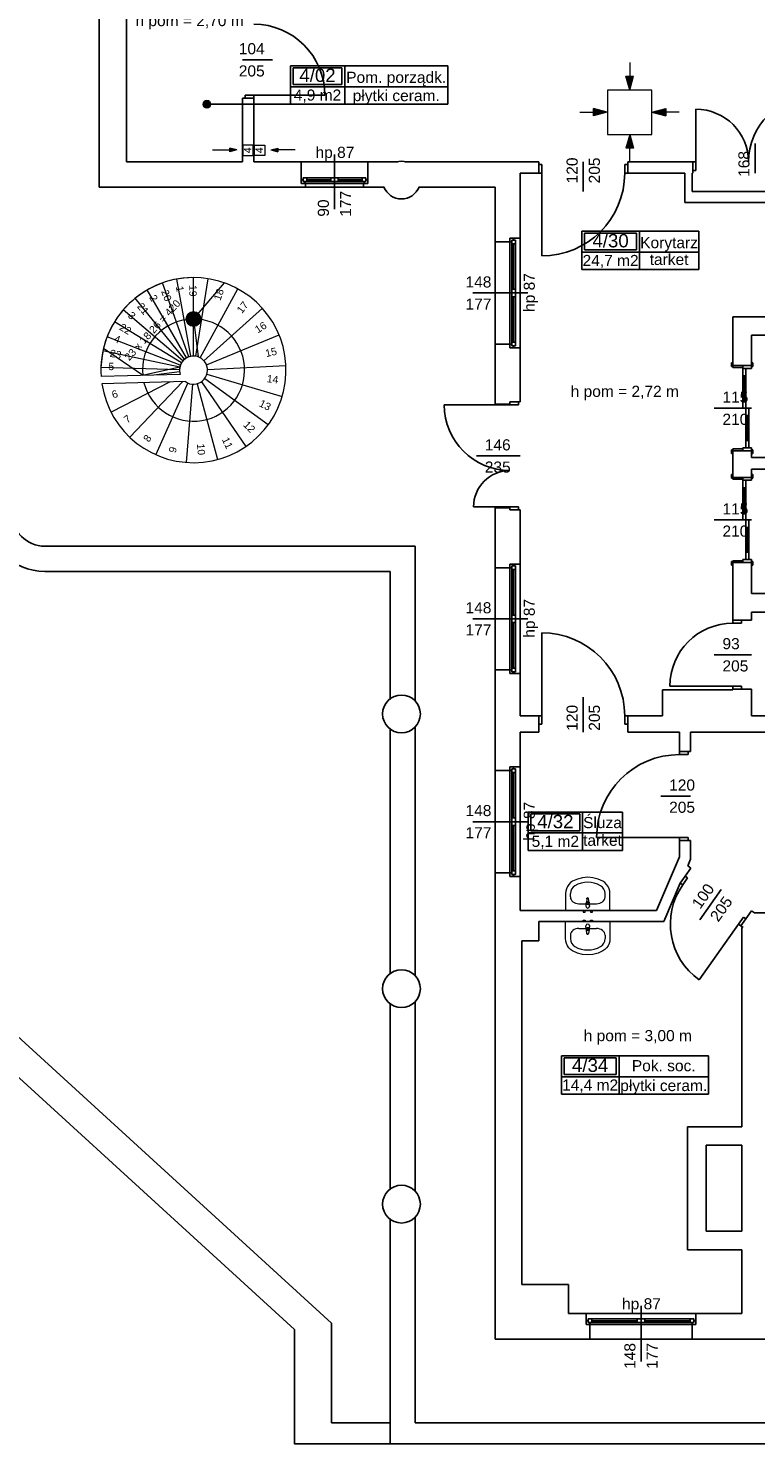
# Model space of a CAD drawing. Header units: millimetres. Extents: x -165365 to -33565, y 7406 to 103342.
# Tile 61 of 256: x -145052 to -135228, y 67834 to 86949. Entities that reach past the tile are written whole.
import ezdxf
from ezdxf.enums import TextEntityAlignment as Align

# ---------------------------------------------------------------- set-up
doc = ezdxf.new("R2010")
doc.units = ezdxf.units.MM
doc.header["$MEASUREMENT"] = 0
doc.linetypes.add('Wipeout_Contour', pattern=[1000, 0, -1000])
for name, color, linetype in [('Drzwi', 252, 'Continuous'), ('Linia', 252, 'Continuous'), ('Obiekt', 252, 'Continuous'), ('Okno', 252, 'Continuous'), ('Strefa', 252, 'Continuous'), ('Strop', 252, 'Continuous'), ('Słup', 252, 'Continuous'), ('Tekst', 252, 'Continuous'), ('Ściana', 252, 'Continuous')]:
    doc.layers.add(name, color=color, linetype=linetype)
doc.styles.add('Arial', font='arial.ttf')
doc.styles.add('Times new roman', font='arial.ttf')

# ---------------------------------------------------------------- blocks, each defined once
blk = doc.blocks.new('A$C67C5DD2D')
at = {"layer": 'Linia', "linetype": 'Continuous', "lineweight": 13}
for points in [[(28435, 18281), (28485, 18467), (28385, 18467)], [(28133, 17981), (27947, 18031), (27947, 17931)], [(28734, 17981), (28921, 17931), (28921, 18031)], [(28435, 17681), (28385, 17494), (28485, 17494)], [(23129, 17473), (23035, 17498), (23035, 17448)], [(23587, 17473), (23681, 17448), (23681, 17498)]]:
    blk.add_hatch(color=252, dxfattribs=at).paths.add_polyline_path(points)
at = {"layer": 'Linia', "linetype": 'Continuous'}
blk.add_hatch(color=252, dxfattribs=at).paths.add_polyline_path([(22775, 18089), (22771, 18108), (22760, 18124), (22744, 18135), (22725, 18139), (22706, 18135), (22689, 18124), (22679, 18108), (22675, 18089), (22679, 18070), (22689, 18054), (22706, 18043), (22725, 18039), (22744, 18043), (22760, 18054), (22771, 18070)])
at = {"layer": 'Drzwi', "color": 252}
for p, q in [((23358, 18210), (23243, 18210)), ((23243, 18210), (23243, 18170)), ((23243, 18170), (23358, 18170)), ((23358, 18170), (23243, 18170)), ((23358, 18170), (23358, 18210)), ((23358, 18210), (24318, 18210)), ((29328, 17310), (29328, 18022)), ((27248, 17275), (27208, 17275)), ((27208, 17275), (27208, 17160)), ((27208, 17160), (27208, 17275)), ((27248, 17160), (27248, 17275)), ((28408, 17275), (28368, 17275)), ((28368, 17275), (28368, 17160)), ((28408, 17160), (28408, 17275)), ((28408, 17160), (28408, 17275)), ((29328, 17310), (29288, 17310)), ((29288, 17310), (29288, 17195)), ((29288, 17310), (29288, 17195)), ((29328, 17195), (29328, 17310)), ((27208, 17160), (27248, 17160)), ((27248, 17160), (27248, 16040)), ((28368, 17160), (28408, 17160)), ((29288, 17195), (29328, 17195)), ((29828, 14597), (29809, 14597)), ((29809, 14597), (29809, 14547)), ((29809, 14547), (29828, 14547)), ((29828, 14547), (29828, 14597)), ((29828, 14560), (29828, 14597)), ((29963, 14560), (29828, 14560)), ((29828, 14560), (29828, 14535)), ((29963, 14560), (29828, 14560)), ((29828, 14535), (29963, 14535)), ((29963, 14535), (29963, 14560)), ((30078, 14560), (29963, 14560)), ((29963, 14560), (29963, 14520)), ((30078, 14560), (29963, 14560)), ((30097, 14597), (30078, 14597)), ((30078, 14597), (30078, 14547)), ((30078, 14560), (30078, 14597)), ((30078, 14520), (30078, 14560)), ((30078, 14547), (30097, 14547)), ((30097, 14547), (30097, 14597)), ((29963, 14520), (30078, 14520)), ((29963, 14420), (29963, 14520)), ((29963, 14520), (30003, 14520)), ((29963, 14420), (29983, 14420)), ((29963, 14085), (29963, 14420)), ((30003, 14420), (29963, 14420)), ((29983, 14420), (29983, 14085)), ((29983, 14420), (30003, 14420)), ((29983, 14085), (29983, 14420)), ((29983, 14085), (29983, 14420)), ((30003, 14520), (30003, 14420)), ((30003, 14420), (30003, 14085)), ((26818, 14030), (25930, 14030)), ((26818, 14070), (26818, 14030)), ((26933, 14070), (26818, 14070)), ((26818, 14070), (26933, 14070)), ((26818, 14040), (26818, 14070)), ((26818, 14030), (26933, 14030)), ((26933, 14030), (26933, 14070)), ((29983, 14085), (29963, 14085)), ((29963, 13985), (29963, 14085)), ((29963, 14085), (30003, 14085)), ((30003, 13985), (29963, 13985)), ((30003, 14085), (29983, 14085)), ((30003, 14085), (30003, 13985)), ((30003, 13885), (30003, 13985)), ((30003, 13985), (30043, 13985)), ((30043, 13985), (30043, 13885)), ((30003, 13885), (30023, 13885)), ((30003, 13550), (30003, 13885)), ((30043, 13885), (30003, 13885)), ((30023, 13885), (30023, 13550)), ((30023, 13885), (30043, 13885)), ((30023, 13550), (30023, 13885)), ((30023, 13550), (30023, 13885)), ((30043, 13885), (30043, 13550)), ((29809, 13423), (29809, 13373)), ((29828, 13423), (29809, 13423)), ((29963, 13435), (29828, 13435)), ((29828, 13435), (29828, 13410)), ((29828, 13373), (29828, 13423)), ((29828, 13410), (29963, 13410)), ((29963, 13410), (29828, 13410)), ((29828, 13410), (29828, 13373)), ((30078, 13450), (29963, 13450)), ((29963, 13450), (29963, 13410)), ((29963, 13410), (29963, 13435)), ((29963, 13410), (30078, 13410)), ((30078, 13410), (29963, 13410)), ((30023, 13550), (30003, 13550)), ((30003, 13450), (30003, 13550)), ((30003, 13550), (30043, 13550)), ((30043, 13450), (30003, 13450)), ((30043, 13550), (30023, 13550)), ((30043, 13550), (30043, 13450)), ((30078, 13410), (30078, 13450)), ((30078, 13423), (30078, 13373)), ((30097, 13423), (30078, 13423)), ((30078, 13410), (30078, 13373)), ((30097, 13373), (30097, 13423)), ((29809, 13373), (29828, 13373)), ((30078, 13373), (30097, 13373)), ((29828, 13087), (29809, 13087)), ((29809, 13087), (29809, 13037)), ((29809, 13037), (29828, 13037)), ((29828, 13037), (29828, 13087)), ((29828, 13050), (29828, 13087)), ((29963, 13050), (29828, 13050)), ((29828, 13050), (29828, 13025)), ((29963, 13050), (29828, 13050)), ((29828, 13025), (29963, 13025)), ((29963, 13025), (29963, 13050)), ((30078, 13050), (29963, 13050)), ((29963, 13050), (29963, 13010)), ((30078, 13050), (29963, 13050)), ((29963, 13010), (30078, 13010)), ((29963, 12910), (29963, 13010)), ((29963, 13010), (30003, 13010)), ((30003, 13010), (30003, 12910)), ((30097, 13087), (30078, 13087)), ((30078, 13087), (30078, 13037)), ((30078, 13050), (30078, 13087)), ((30078, 13010), (30078, 13050)), ((30078, 13037), (30097, 13037)), ((30097, 13037), (30097, 13087)), ((29963, 12910), (29983, 12910)), ((29963, 12575), (29963, 12910)), ((30003, 12910), (29963, 12910)), ((29983, 12910), (29983, 12575)), ((29983, 12910), (30003, 12910)), ((29983, 12575), (29983, 12910)), ((29983, 12575), (29983, 12910)), ((30003, 12910), (30003, 12575)), ((26818, 12650), (26326, 12650)), ((26933, 12650), (26818, 12650)), ((26818, 12650), (26818, 12610)), ((26818, 12640), (26818, 12610)), ((26933, 12610), (26933, 12650)), ((26818, 12610), (26933, 12610)), ((26818, 12610), (26933, 12610)), ((29983, 12575), (29963, 12575)), ((29963, 12475), (29963, 12575)), ((29963, 12575), (30003, 12575)), ((30003, 12475), (29963, 12475)), ((30003, 12575), (29983, 12575)), ((30003, 12575), (30003, 12475)), ((30003, 12375), (30003, 12475)), ((30003, 12475), (30043, 12475)), ((30043, 12475), (30043, 12375)), ((30003, 12375), (30023, 12375)), ((30003, 12040), (30003, 12375)), ((30043, 12375), (30003, 12375)), ((30023, 12375), (30023, 12040)), ((30023, 12375), (30043, 12375)), ((30023, 12040), (30023, 12375)), ((30023, 12040), (30023, 12375)), ((30043, 12375), (30043, 12040)), ((29809, 11913), (29809, 11863)), ((29828, 11913), (29809, 11913)), ((29809, 11863), (29828, 11863)), ((29963, 11925), (29828, 11925)), ((29828, 11925), (29828, 11900)), ((29828, 11863), (29828, 11913)), ((29828, 11900), (29963, 11900)), ((29963, 11900), (29828, 11900)), ((29828, 11900), (29828, 11863)), ((30078, 11940), (29963, 11940)), ((29963, 11940), (29963, 11900)), ((29963, 11900), (29963, 11925)), ((29963, 11900), (30078, 11900)), ((30078, 11900), (29963, 11900)), ((30023, 12040), (30003, 12040)), ((30003, 11940), (30003, 12040)), ((30003, 12040), (30043, 12040)), ((30043, 11940), (30003, 11940)), ((30043, 12040), (30023, 12040)), ((30043, 12040), (30043, 11940)), ((30078, 11900), (30078, 11940)), ((30078, 11913), (30078, 11863)), ((30097, 11913), (30078, 11913)), ((30078, 11900), (30078, 11863)), ((30078, 11863), (30097, 11863)), ((30097, 11863), (30097, 11913)), ((29828, 11080), (29828, 11120)), ((29828, 11120), (29943, 11120)), ((29828, 11120), (29943, 11120)), ((29943, 11120), (29943, 11080)), ((27248, 9830), (27248, 10950)), ((29943, 11080), (29828, 11080)), ((29828, 10230), (28978, 10230)), ((29828, 10190), (29828, 10230)), ((29828, 10230), (29943, 10230)), ((29943, 10190), (29828, 10190)), ((29828, 10190), (29943, 10190)), ((29943, 10230), (29943, 10190)), ((27208, 9830), (27248, 9830)), ((27208, 9715), (27208, 9830)), ((27208, 9830), (27208, 9715)), ((27248, 9830), (27248, 9715)), ((28368, 9715), (28368, 9830)), ((28368, 9830), (28408, 9830)), ((28408, 9830), (28408, 9715)), ((28408, 9830), (28408, 9715)), ((27248, 9715), (27208, 9715)), ((28408, 9715), (28368, 9715)), ((29108, 9306), (29108, 9346)), ((29108, 9346), (29223, 9346)), ((29108, 9346), (29223, 9346)), ((29223, 9306), (29108, 9306)), ((29223, 9346), (29223, 9306)), ((29108, 8186), (27988, 8186)), ((29108, 8146), (29108, 8186)), ((29108, 8186), (29223, 8186)), ((29223, 8146), (29108, 8146)), ((29108, 8146), (29223, 8146)), ((29223, 8186), (29223, 8146)), ((29119, 7569), (29185, 7663)), ((29119, 7569), (29185, 7663)), ((29185, 7663), (29218, 7640)), ((29151, 7546), (29119, 7569)), ((29218, 7640), (29151, 7546)), ((29904, 7016), (29970, 7110)), ((30003, 7087), (29936, 6993)), ((29936, 6993), (30003, 7087)), ((29970, 7110), (30003, 7087)), ((29904, 7016), (29374, 6264)), ((29936, 6993), (29904, 7016))]:
    blk.add_line(p, q, dxfattribs=at)
for centre, radius, start, end in [((23358, 18210), 960, 0, 90), ((30928, 17310), 888, 90, 180), ((29328, 17310), 712, 0, 90), ((27248, 17160), 1120, 270, 0), ((26818, 14030), 888, 180, 270), ((26818, 12650), 492, 90, 180), ((27248, 9830), 1120, 0, 90), ((29828, 10230), 850, 90, 180), ((29108, 8186), 1120, 90, 180), ((29904, 7016), 920, 144.8443, 234.8443)]:
    blk.add_arc(centre, radius, start, end, dxfattribs=at)
at = {"layer": 'Linia', "color": 252, "lineweight": 13}
for p, q in [((28435, 18651), (28435, 18467)), ((28435, 18281), (28385, 18467)), ((28385, 18467), (28485, 18467)), ((28435, 18281), (28485, 18467)), ((28734, 18280), (28134, 18280)), ((28134, 18280), (28134, 17681)), ((28734, 17681), (28734, 18280)), ((27763, 17981), (27947, 17981)), ((28133, 17981), (27947, 18031)), ((27947, 17931), (27947, 18031)), ((28133, 17981), (27947, 17931)), ((28734, 17981), (28921, 18031)), ((28734, 17981), (28921, 17931)), ((28921, 18031), (28921, 17931)), ((29105, 17981), (28921, 17981)), ((28134, 17680), (28734, 17680)), ((28435, 17681), (28385, 17494)), ((28435, 17681), (28485, 17494)), ((22801, 17473), (23035, 17473)), ((23129, 17473), (23035, 17498)), ((23035, 17448), (23035, 17498)), ((23129, 17473), (23035, 17448)), ((23349, 17536), (23209, 17536)), ((23209, 17536), (23209, 17396)), ((23209, 17396), (23349, 17396)), ((23349, 17396), (23349, 17536)), ((23367, 17536), (23507, 17536)), ((23367, 17396), (23367, 17536)), ((23507, 17396), (23367, 17396)), ((23507, 17536), (23507, 17396)), ((23587, 17473), (23681, 17498)), ((23587, 17473), (23681, 17448)), ((23681, 17498), (23681, 17448)), ((23915, 17473), (23681, 17473)), ((28485, 17494), (28385, 17494)), ((28435, 17310), (28435, 17494))]:
    blk.add_line(p, q, dxfattribs=at)
at = {"layer": 'Linia', "color": 252}
blk.add_line((23852, 18089), (22775, 18089), dxfattribs=at)
blk.add_circle((22725, 18089), 50, dxfattribs=at)
at = {"layer": 'Obiekt', "color": 252}
for p, q in [((23609, 18690), (23208, 18690)), ((24448, 16670), (24448, 17410)), ((30128, 17561), (30128, 17160)), ((27808, 16909), (27808, 17310)), ((26318, 15540), (27058, 15540)), ((29577, 13985), (30078, 13985)), ((26367, 13340), (26958, 13340)), ((29577, 12475), (30078, 12475)), ((26318, 11140), (27058, 11140)), ((29577, 10655), (30078, 10655)), ((27808, 10081), (27808, 9610)), ((28857, 8746), (29258, 8746)), ((26318, 8400), (27058, 8400)), ((29383, 7075), (29671, 7485)), ((28588, 1110), (28588, 1860))]:
    blk.add_line(p, q, dxfattribs=at)
at = {"layer": 'Obiekt', "color": 252, "lineweight": 5}
for p, q in [((27868, 7650), (27797, 7644)), ((27939, 7644), (27868, 7650)), ((27571, 7463), (27568, 7429)), ((27580, 7495), (27571, 7463)), ((27594, 7526), (27580, 7495)), ((27613, 7553), (27594, 7526)), ((27636, 7577), (27613, 7553)), ((27663, 7596), (27636, 7577)), ((27728, 7626), (27663, 7596)), ((27797, 7644), (27728, 7626)), ((28008, 7626), (27939, 7644)), ((28074, 7596), (28008, 7626)), ((28101, 7577), (28074, 7596)), ((28124, 7553), (28101, 7577)), ((28143, 7526), (28124, 7553)), ((28157, 7495), (28143, 7526)), ((28166, 7463), (28157, 7495)), ((28168, 7429), (28166, 7463)), ((27568, 7429), (27568, 7200)), ((27634, 7383), (27634, 7429)), ((27750, 7292), (27987, 7292)), ((27847, 7299), (27843, 7257)), ((27857, 7362), (27851, 7309)), ((27855, 7282), (27855, 7297)), ((27882, 7282), (27855, 7282)), ((27886, 7309), (27880, 7362)), ((27882, 7297), (27882, 7282)), ((27893, 7257), (27889, 7299)), ((28103, 7383), (28103, 7429)), ((28168, 7200), (28168, 7429)), ((27568, 7200), (28168, 7200)), ((27832, 7200), (27805, 7200)), ((27805, 7200), (27805, 7180)), ((27805, 7180), (27832, 7180)), ((27832, 7180), (27832, 7200)), ((27932, 7200), (27905, 7200)), ((27905, 7200), (27905, 7180)), ((27905, 7180), (27932, 7180)), ((27932, 7180), (27932, 7200)), ((27568, 7050), (28168, 7050)), ((27568, 6821), (27568, 7050)), ((27750, 6958), (27987, 6958)), ((27805, 7070), (27832, 7070)), ((27805, 7050), (27805, 7070)), ((27832, 7050), (27805, 7050)), ((27832, 7070), (27832, 7050)), ((27847, 6951), (27843, 6993)), ((27857, 6888), (27851, 6941)), ((27855, 6968), (27855, 6953)), ((27882, 6968), (27855, 6968)), ((27886, 6941), (27880, 6888)), ((27882, 6953), (27882, 6968)), ((27893, 6993), (27889, 6951)), ((27905, 7070), (27932, 7070)), ((27905, 7050), (27905, 7070)), ((27932, 7050), (27905, 7050)), ((27932, 7070), (27932, 7050)), ((28168, 7050), (28168, 6821)), ((27571, 6787), (27568, 6821)), ((27580, 6755), (27571, 6787)), ((27594, 6724), (27580, 6755)), ((27613, 6697), (27594, 6724)), ((27636, 6673), (27613, 6697)), ((27634, 6867), (27634, 6821)), ((28124, 6697), (28101, 6673)), ((28103, 6867), (28103, 6821)), ((28143, 6724), (28124, 6697)), ((28157, 6755), (28143, 6724)), ((28166, 6787), (28157, 6755)), ((28168, 6821), (28166, 6787)), ((27663, 6654), (27636, 6673)), ((27728, 6624), (27663, 6654)), ((27797, 6606), (27728, 6624)), ((27868, 6600), (27797, 6606)), ((27939, 6606), (27868, 6600)), ((28008, 6624), (27939, 6606)), ((28074, 6654), (28008, 6624)), ((28101, 6673), (28074, 6654))]:
    blk.add_line(p, q, dxfattribs=at)
for centre, radius, start, end in [((27868, 7297), 21.1, 147.229, 174.8304), ((27868, 7297), 21.1, 32.771, 147.229), ((27868, 7297), 13.6, 0, 180), ((27868, 7360), 11.2, 7.1389, 172.8611), ((27868, 7297), 21.1, 5.1696, 32.771), ((27868, 7257), 25, 180, 0), ((27868, 6993), 25, 0, 180), ((27868, 6953), 21.1, 185.1696, 212.771), ((27868, 6953), 21.1, 212.771, 327.229), ((27868, 6953), 13.6, 180, 0), ((27868, 6890), 11.2, 187.1389, 352.8611), ((27868, 6953), 21.1, 327.229, 354.8304)]:
    blk.add_arc(centre, radius, start, end, dxfattribs=at)
for centre, major_axis, ratio, start_param, end_param in [((27750, 7429), (0, 121), 0.956522, 0.496975, 1.570796), ((27868, 7200), (0, 382), 0.956522, 5.78621, 6.78016), ((27987, 7429), (0, 121), 0.956522, 4.712389, 5.78621), ((27750, 7383), (116, 0), 0.783646, 3.141593, 4.712389), ((27987, 7383), (116, 0), 0.783646, 4.712389, 6.283185), ((27750, 6867), (116, 0), 0.783646, 1.570796, 3.141593), ((27987, 6867), (116, 0), 0.783646, 0, 1.570796), ((27750, 6821), (0, 121), 0.956522, 1.570796, 2.644618), ((27868, 7050), (0, 382), 0.956522, 2.644618, 3.638567), ((27987, 6821), (0, 121), 0.956522, 3.638567, 4.712389)]:
    blk.add_ellipse(centre, major_axis=major_axis, ratio=ratio, start_param=start_param, end_param=end_param, dxfattribs=at)
for p in [(27847, 7299), (27857, 7362), (27886, 7309), (27893, 7257), (27847, 6951), (27857, 6888), (27886, 6941), (27893, 6993)]:
    blk.add_point(p, dxfattribs=at)
at = {"layer": 'Okno', "color": 252}
for p, q in [((23998, 17310), (24898, 17310)), ((23998, 17070), (24023, 17070)), ((23998, 17020), (23998, 17070)), ((24048, 17020), (23998, 17020)), ((24058, 17020), (23998, 17020)), ((24023, 17095), (24073, 17095)), ((24023, 17045), (24023, 17095)), ((24023, 17070), (24023, 17045)), ((24023, 17045), (24048, 17045)), ((24073, 17045), (24023, 17045)), ((24048, 17045), (24048, 17020)), ((24448, 17020), (24048, 17020)), ((24073, 17095), (24398, 17095)), ((24073, 17095), (24073, 17045)), ((24073, 17095), (24398, 17095)), ((24073, 17070), (24398, 17070)), ((24398, 17045), (24073, 17045)), ((24398, 17045), (24398, 17095)), ((24398, 17095), (24448, 17095)), ((24448, 17045), (24398, 17045)), ((24448, 17095), (24448, 17045)), ((24448, 17095), (24498, 17095)), ((24448, 17045), (24448, 17095)), ((24498, 17045), (24448, 17045)), ((24848, 17020), (24448, 17020)), ((24498, 17095), (24823, 17095)), ((24498, 17095), (24498, 17045)), ((24498, 17095), (24823, 17095)), ((24498, 17070), (24823, 17070)), ((24823, 17045), (24498, 17045)), ((24823, 17045), (24823, 17095)), ((24823, 17095), (24873, 17095)), ((24873, 17045), (24823, 17045)), ((24838, 17020), (24898, 17020)), ((24848, 17020), (24848, 17045)), ((24848, 17045), (24873, 17045)), ((24898, 17020), (24848, 17020)), ((24873, 17095), (24873, 17045)), ((24873, 17045), (24873, 17070)), ((24873, 17070), (24898, 17070)), ((24898, 17020), (24898, 17070)), ((24058, 16970), (24838, 16970)), ((26818, 16230), (26818, 16280)), ((26818, 16280), (26868, 16280)), ((26818, 16230), (26818, 16280)), ((26868, 16255), (26843, 16255)), ((26843, 16255), (26843, 16230)), ((26843, 16205), (26843, 16255)), ((26843, 16255), (26893, 16255)), ((26868, 16280), (26868, 16255)), ((26893, 16255), (26893, 16205)), ((26958, 16280), (26958, 14800)), ((26618, 16230), (26618, 14850)), ((26843, 16230), (26818, 16230)), ((26818, 15540), (26818, 16230)), ((26893, 16205), (26843, 16205)), ((26843, 15590), (26843, 16205)), ((26868, 16205), (26868, 15590)), ((26893, 16205), (26893, 15590)), ((26893, 16205), (26893, 15590)), ((26818, 14850), (26818, 15540)), ((26843, 15540), (26843, 15590)), ((26843, 15590), (26893, 15590)), ((26893, 15540), (26843, 15540)), ((26843, 15490), (26843, 15540)), ((26843, 15540), (26893, 15540)), ((26893, 15490), (26843, 15490)), ((26843, 14875), (26843, 15490)), ((26868, 15490), (26868, 14875)), ((26893, 15590), (26893, 15540)), ((26893, 15540), (26893, 15490)), ((26893, 15490), (26893, 14875)), ((26893, 15490), (26893, 14875)), ((26818, 14800), (26818, 14850)), ((26818, 14850), (26843, 14850)), ((26818, 14850), (26818, 14800)), ((26818, 14800), (26868, 14800)), ((26843, 14825), (26843, 14875)), ((26843, 14875), (26893, 14875)), ((26843, 14850), (26843, 14825)), ((26843, 14825), (26868, 14825)), ((26893, 14825), (26843, 14825)), ((26868, 14825), (26868, 14800)), ((26893, 14875), (26893, 14825)), ((26818, 11830), (26818, 11880)), ((26818, 11880), (26868, 11880)), ((26818, 11830), (26818, 11880)), ((26868, 11855), (26843, 11855)), ((26843, 11855), (26843, 11830)), ((26843, 11805), (26843, 11855)), ((26843, 11855), (26893, 11855)), ((26868, 11880), (26868, 11855)), ((26893, 11855), (26893, 11805)), ((26958, 11880), (26958, 10400)), ((26618, 11830), (26618, 10450)), ((26843, 11830), (26818, 11830)), ((26818, 11140), (26818, 11830)), ((26893, 11805), (26843, 11805)), ((26843, 11190), (26843, 11805)), ((26868, 11805), (26868, 11190)), ((26893, 11805), (26893, 11190)), ((26893, 11805), (26893, 11190)), ((26818, 10450), (26818, 11140)), ((26843, 11140), (26843, 11190)), ((26843, 11190), (26893, 11190)), ((26893, 11140), (26843, 11140)), ((26843, 11090), (26843, 11140)), ((26843, 11140), (26893, 11140)), ((26893, 11090), (26843, 11090)), ((26843, 10475), (26843, 11090)), ((26868, 11090), (26868, 10475)), ((26893, 11190), (26893, 11140)), ((26893, 11140), (26893, 11090)), ((26893, 11090), (26893, 10475)), ((26893, 11090), (26893, 10475)), ((26818, 10400), (26818, 10450)), ((26818, 10450), (26843, 10450)), ((26818, 10450), (26818, 10400)), ((26818, 10400), (26868, 10400)), ((26843, 10425), (26843, 10475)), ((26843, 10475), (26893, 10475)), ((26843, 10450), (26843, 10425)), ((26843, 10425), (26868, 10425)), ((26893, 10425), (26843, 10425)), ((26868, 10425), (26868, 10400)), ((26893, 10475), (26893, 10425)), ((26618, 9090), (26618, 7710)), ((26818, 9090), (26818, 9140)), ((26818, 9140), (26868, 9140)), ((26818, 9090), (26818, 9140)), ((26843, 9090), (26818, 9090)), ((26818, 8400), (26818, 9090)), ((26868, 9115), (26843, 9115)), ((26843, 9115), (26843, 9090)), ((26843, 9065), (26843, 9115)), ((26843, 9115), (26893, 9115)), ((26893, 9065), (26843, 9065)), ((26843, 8450), (26843, 9065)), ((26868, 9140), (26868, 9115)), ((26868, 9065), (26868, 8450)), ((26893, 9115), (26893, 9065)), ((26893, 9065), (26893, 8450)), ((26893, 9065), (26893, 8450)), ((26958, 9140), (26958, 7660)), ((26843, 8400), (26843, 8450)), ((26843, 8450), (26893, 8450)), ((26893, 8450), (26893, 8400)), ((26818, 7710), (26818, 8400)), ((26893, 8400), (26843, 8400)), ((26843, 8350), (26843, 8400)), ((26843, 8400), (26893, 8400)), ((26893, 8350), (26843, 8350)), ((26843, 7735), (26843, 8350)), ((26868, 8350), (26868, 7735)), ((26893, 8400), (26893, 8350)), ((26893, 8350), (26893, 7735)), ((26893, 8350), (26893, 7735)), ((26818, 7660), (26818, 7710)), ((26818, 7710), (26843, 7710)), ((26818, 7710), (26818, 7660)), ((26818, 7660), (26868, 7660)), ((26843, 7685), (26843, 7735)), ((26843, 7735), (26893, 7735)), ((26843, 7710), (26843, 7685)), ((26843, 7685), (26868, 7685)), ((26893, 7685), (26843, 7685)), ((26868, 7685), (26868, 7660)), ((26893, 7735), (26893, 7685)), ((27848, 1760), (29328, 1760)), ((27848, 1660), (27873, 1660)), ((27848, 1610), (27848, 1660)), ((27898, 1610), (27848, 1610)), ((27898, 1610), (27848, 1610)), ((27873, 1685), (27923, 1685)), ((27873, 1635), (27873, 1685)), ((27873, 1660), (27873, 1635)), ((27873, 1635), (27898, 1635)), ((27923, 1635), (27873, 1635)), ((27898, 1635), (27898, 1610)), ((28588, 1610), (27898, 1610)), ((27923, 1685), (28538, 1685)), ((27923, 1685), (27923, 1635)), ((27923, 1685), (28538, 1685)), ((27923, 1660), (28538, 1660)), ((28538, 1635), (27923, 1635)), ((28538, 1635), (28538, 1685)), ((28538, 1685), (28588, 1685)), ((28588, 1635), (28538, 1635)), ((28588, 1685), (28588, 1635)), ((28588, 1685), (28638, 1685)), ((28588, 1635), (28588, 1685)), ((28638, 1635), (28588, 1635)), ((29278, 1610), (28588, 1610)), ((28638, 1685), (29253, 1685)), ((28638, 1685), (28638, 1635)), ((28638, 1685), (29253, 1685)), ((28638, 1660), (29253, 1660)), ((29253, 1635), (28638, 1635)), ((29253, 1635), (29253, 1685)), ((29253, 1685), (29303, 1685)), ((29303, 1635), (29253, 1635)), ((29278, 1610), (29278, 1635)), ((29278, 1635), (29303, 1635)), ((29328, 1610), (29278, 1610)), ((29278, 1610), (29328, 1610)), ((29303, 1685), (29303, 1635)), ((29303, 1635), (29303, 1660)), ((29303, 1660), (29328, 1660)), ((29328, 1610), (29328, 1660)), ((27898, 1410), (29278, 1410))]:
    blk.add_line(p, q, dxfattribs=at)
at = {"layer": 'Strefa', "color": 252}
for p, q in [((23852, 18608), (25977, 18608)), ((23852, 18089), (23852, 18608)), ((23889, 18582), (24549, 18582)), ((23889, 18355), (23889, 18582)), ((24549, 18582), (24549, 18355)), ((24586, 18608), (24586, 18089)), ((25977, 18608), (25977, 18089)), ((24549, 18355), (23889, 18355)), ((23852, 18325), (25977, 18325)), ((25977, 18089), (23852, 18089)), ((27788, 16374), (29367, 16374)), ((27788, 15856), (27788, 16374)), ((27826, 16348), (28528, 16348)), ((27826, 16122), (27826, 16348)), ((28528, 16348), (28528, 16122)), ((28567, 16374), (28567, 15856)), ((29367, 16374), (29367, 15856)), ((27788, 16091), (29367, 16091)), ((28528, 16122), (27826, 16122)), ((29367, 15856), (27788, 15856)), ((27064, 8530), (28338, 8530)), ((27064, 8012), (27064, 8530)), ((27101, 8504), (27761, 8504)), ((27101, 8278), (27101, 8504)), ((27761, 8504), (27761, 8278)), ((27798, 8530), (27798, 8012)), ((28338, 8530), (28338, 8012)), ((27064, 8248), (28338, 8248)), ((27761, 8278), (27101, 8278)), ((28338, 8012), (27064, 8012)), ((27512, 5239), (29499, 5239)), ((27512, 4721), (27512, 5239)), ((27551, 5213), (28252, 5213)), ((27551, 4987), (27551, 5213)), ((28252, 5213), (28252, 4987)), ((28291, 5239), (28291, 4721)), ((29499, 5239), (29499, 4721)), ((28252, 4987), (27551, 4987)), ((27512, 4956), (29499, 4956)), ((29499, 4721), (27512, 4721))]:
    blk.add_line(p, q, dxfattribs=at)
at = {"layer": 'Strop', "flags": 128}
blk.add_lwpolyline([(68928, 0), (25198, 0), (23908, 0), (23908, 1566), (7110, 16898), (5687, 15339), (0, 20530), (2676, 23462), (4605, 21701), (10958, 21701), (10958, 27723, -0.000026), (10969, 27725, -0.048415), (32490, 29704, -0.006019), (35182, 29658), (39456, 29456, -0.000457), (39649, 29445, -0.017918), (47227, 28726, -0.007769)], format="xyb", dxfattribs=at)
at = {"layer": 'Słup', "color": 252}
for p, q in [((28878, 10180), (28878, 9830)), ((29828, 10180), (28878, 10180)), ((27208, 6790), (27208, 7050)), ((26978, 6790), (27208, 6790)), ((27608, 2150), (26978, 2150)), ((27608, 1760), (27608, 2150))]:
    blk.add_line(p, q, dxfattribs=at)
for start, end in [(73.901, 106.099), (201.8729, 338.1271)]:
    blk.add_arc((25353, 17065), 255, start, end, dxfattribs=at)
at = {"layer": 'Ściana', "color": 252}
for p, q in [((23243, 18170), (23208, 18170)), ((23358, 18170), (23243, 18170)), ((23998, 17070), (23998, 17310)), ((24898, 17070), (24898, 17310)), ((27208, 17275), (27208, 17310)), ((27208, 17160), (27208, 17275)), ((28408, 17275), (28408, 17310)), ((28408, 17160), (28408, 17275)), ((29288, 17310), (29288, 17195)), ((23998, 17020), (23998, 17070)), ((24058, 17020), (23998, 17020)), ((24058, 16970), (24058, 17020)), ((24838, 16970), (24838, 17020)), ((24838, 17020), (24898, 17020)), ((24898, 17020), (24898, 17070)), ((29288, 17195), (29288, 17160)), ((26818, 16230), (26818, 16280)), ((26818, 16280), (26868, 16280)), ((26868, 16280), (26958, 16280)), ((26618, 16230), (26818, 16230)), ((26618, 14850), (26818, 14850)), ((26818, 14850), (26818, 14800)), ((26818, 14800), (26868, 14800)), ((26868, 14800), (26958, 14800)), ((29828, 14560), (29828, 14597)), ((29963, 14560), (29828, 14560)), ((30078, 14560), (29963, 14560)), ((30078, 14560), (30078, 14597)), ((26618, 14040), (26818, 14040)), ((26818, 14040), (26818, 14070)), ((26818, 14070), (26933, 14070)), ((26933, 14070), (26958, 14070)), ((29828, 13410), (29828, 13373)), ((29963, 13410), (29828, 13410)), ((30078, 13410), (29963, 13410)), ((30078, 13410), (30078, 13373)), ((29828, 13050), (29828, 13087)), ((29963, 13050), (29828, 13050)), ((30078, 13050), (29963, 13050)), ((30078, 13050), (30078, 13087)), ((26618, 12640), (26818, 12640)), ((26818, 12640), (26818, 12610)), ((26818, 12610), (26933, 12610)), ((26933, 12610), (26958, 12610)), ((26818, 11830), (26818, 11880)), ((26818, 11880), (26868, 11880)), ((26868, 11880), (26958, 11880)), ((29828, 11900), (29828, 11863)), ((29963, 11900), (29828, 11900)), ((30078, 11900), (29963, 11900)), ((30078, 11900), (30078, 11863)), ((26618, 11830), (26818, 11830)), ((29828, 11120), (29943, 11120)), ((29943, 11120), (30078, 11120)), ((26618, 10450), (26818, 10450)), ((26818, 10450), (26818, 10400)), ((26818, 10400), (26868, 10400)), ((26868, 10400), (26958, 10400)), ((29828, 10190), (29943, 10190)), ((29943, 10190), (30078, 10190)), ((27208, 9830), (27208, 9715)), ((28408, 9830), (28408, 9715)), ((27208, 9715), (27208, 9610)), ((28408, 9715), (28408, 9610)), ((29108, 9346), (29223, 9346)), ((29223, 9346), (29258, 9346)), ((26618, 9090), (26818, 9090)), ((26818, 9090), (26818, 9140)), ((26818, 9140), (26868, 9140)), ((26868, 9140), (26958, 9140)), ((29108, 8146), (29223, 8146)), ((29223, 8146), (29258, 8146)), ((26618, 7710), (26818, 7710)), ((26818, 7710), (26818, 7660)), ((26818, 7660), (26868, 7660)), ((26868, 7660), (26958, 7660)), ((29119, 7569), (29185, 7663)), ((29185, 7663), (29263, 7773)), ((29936, 6993), (30003, 7087)), ((30003, 7087), (30080, 7197)), ((27848, 1660), (27848, 1760)), ((29328, 1660), (29328, 1760)), ((27848, 1610), (27848, 1660)), ((27898, 1610), (27848, 1610)), ((27898, 1410), (27898, 1610)), ((29278, 1410), (29278, 1610)), ((29278, 1610), (29328, 1610)), ((29328, 1610), (29328, 1660))]:
    blk.add_line(p, q, dxfattribs=at)
at = {"layer": 'Ściana', "color": 252, "flags": 128}
for points in [[(21268, 27679), (21268, 16970)], [(21638, 17310), (21638, 20440)], [(23208, 18170), (23208, 17310)], [(23358, 17310), (23358, 18170)], [(23208, 17310), (21638, 17310)], [(23998, 17310), (23358, 17310)], [(25303, 17310), (24898, 17310)], [(26958, 17310), (25403, 17310)], [(27208, 17310), (26958, 17310)], [(29288, 17310), (28408, 17310)], [(26958, 17160), (27208, 17160)], [(26958, 16280), (26958, 17160)], [(28408, 17160), (29178, 17160)], [(29178, 17160), (29178, 16760)], [(29278, 17160), (29288, 17160)], [(29278, 16910), (29278, 17160)], [(21268, 16970), (21638, 16970)], [(21638, 16970), (24058, 16970)], [(24838, 16970), (25117, 16970)], [(25589, 16970), (26618, 16970)], [(26618, 16970), (26618, 16230)], [(32478, 16910), (29278, 16910)], [(29178, 16760), (32478, 16760)], [(32478, 15220), (29828, 15220)], [(29828, 15220), (29828, 14560)], [(30078, 14970), (32378, 14970)], [(30078, 14560), (30078, 14970)], [(26618, 14850), (26618, 14040)], [(26958, 14070), (26958, 14800)], [(29828, 13410), (29828, 13050)], [(30078, 13320), (30078, 13410)], [(32378, 13320), (30078, 13320)], [(30078, 13050), (30078, 13160)], [(30078, 13160), (32378, 13160)], [(26618, 12640), (26618, 11830)], [(26958, 11880), (26958, 12610)], [(29828, 11900), (29828, 11120)], [(30078, 11480), (30078, 11900)], [(32378, 11480), (30078, 11480)], [(30078, 11120), (30078, 11230)], [(30078, 11230), (32478, 11230)], [(26618, 10450), (26618, 9090)], [(26958, 9830), (26958, 10400)], [(29828, 10190), (29828, 10180)], [(30078, 9830), (30078, 10190)], [(27208, 9830), (26958, 9830)], [(28878, 9830), (28408, 9830)], [(31038, 9830), (30078, 9830)], [(26958, 9610), (27208, 9610)], [(26958, 9140), (26958, 9610)], [(28408, 9610), (29108, 9610)], [(29108, 9610), (29108, 9346)], [(29258, 9610), (36208, 9610)], [(29258, 9346), (29258, 9610)], [(29108, 8146), (29108, 7927)], [(29258, 7896), (29258, 8146)], [(29108, 7927), (28799, 7200)], [(29219, 7804), (29258, 7896)], [(26618, 7710), (26618, 7200)], [(26958, 7200), (26958, 7660)], [(29263, 7773), (29219, 7804)], [(28898, 7050), (29119, 7569)], [(26618, 7200), (26618, 1410)], [(26978, 7200), (26958, 7200)], [(28799, 7200), (26978, 7200)], [(30119, 7170), (30080, 7197)], [(30838, 7170), (30119, 7170)], [(27208, 7050), (28898, 7050)], [(29936, 6993), (29969, 6970)], [(29948, 6970), (29948, 4280)], [(26978, 2150), (26978, 6790)], [(29948, 4280), (29218, 4280)], [(29218, 4280), (29218, 2620)], [(29468, 4030), (29948, 4030)], [(29468, 2870), (29468, 4030)], [(29948, 4030), (29948, 2870)], [(29948, 2870), (29468, 2870)], [(29218, 2620), (29948, 2620)], [(29948, 2620), (29948, 1760)], [(27848, 1760), (27608, 1760)], [(29948, 1760), (29328, 1760)], [(26618, 1410), (26978, 1410)], [(26978, 1410), (27898, 1410)], [(29278, 1410), (33148, 1410)]]:
    blk.add_lwpolyline(points, dxfattribs=at)
at = {"layer": 'Obiekt', "color": 252, "char_height": 150, "attachment_point": 7, "style": 'Arial'}
for s, insert in [('\\A1;{\\fArial|b0|i0|c238|p38;104}', (23156, 18762)), ('\\A1;{\\fArial|b0|i0|c238|p38;205}', (23156, 18462)), ('\\A1;{\\fArial|b0|i0|c238|p38;hp 87}', (24192, 17319)), ('\\A1;{\\fArial|b0|i0|c238|p38;148}', (26218, 15612)), ('\\A1;{\\fArial|b0|i0|c238|p38;177}', (26218, 15315)), ('\\A1;{\\fArial|b0|i0|c238|p38;115}', (29688, 14057)), ('\\A1;{\\fArial|b0|i0|c238|p38;210}', (29688, 13757)), ('\\A1;{\\fArial|b0|i0|c238|p38;146}', (26478, 13412)), ('\\A1;{\\fArial|b0|i0|c238|p38;235}', (26478, 13112)), ('\\A1;{\\fArial|b0|i0|c238|p38;115}', (29688, 12547)), ('\\A1;{\\fArial|b0|i0|c238|p38;210}', (29688, 12247)), ('\\A1;{\\fArial|b0|i0|c238|p38;148}', (26218, 11212)), ('\\A1;{\\fArial|b0|i0|c238|p38;177}', (26218, 10915)), ('\\A1;{\\fArial|b0|i0|c238|p38;93}', (29688, 10727)), ('\\A1;{\\fArial|b0|i0|c238|p38;205}', (29688, 10427)), ('\\A1;{\\fArial|b0|i0|c238|p38;120}', (28968, 8818)), ('\\A1;{\\fArial|b0|i0|c238|p38;148}', (26218, 8473)), ('\\A1;{\\fArial|b0|i0|c238|p38;205}', (28968, 8518)), ('\\A1;{\\fArial|b0|i0|c238|p38;177}', (26218, 8175)), ('\\A1;{\\fArial|b0|i0|c238|p38;hp 87}', (28332, 1769))]:
    blk.add_mtext(s, dxfattribs=dict(at, insert=insert))
for s, insert, rotation in [('\\A1;{\\fArial|b0|i0|c238|p38;168}', (30055, 17108), 90), ('\\A1;{\\fArial|b0|i0|c238|p38;120}', (27735, 17020), 90), ('\\A1;{\\fArial|b0|i0|c238|p38;205}', (28035, 17020), 90), ('\\A1;{\\fArial|b0|i0|c238|p38;177}', (24673, 16570), 90), ('\\A1;{\\fArial|b0|i0|c238|p38;90}', (24375, 16570), 90), ('\\A1;{\\fArial|b0|i0|c238|p38;hp 87}', (27199, 15284), 90), ('\\A1;{\\fArial|b0|i0|c238|p38;hp 87}', (27199, 10884), 90), ('\\A1;{\\fArial|b0|i0|c238|p38;120}', (27735, 9628), 90), ('\\A1;{\\fArial|b0|i0|c238|p38;205}', (28035, 9628), 90), ('\\A1;{\\fArial|b0|i0|c238|p38;hp 87}', (27199, 8144), 90), ('\\A1;{\\fArial|b0|i0|c238|p38;100}', (29388, 7208), 54.8443), ('\\A1;{\\fArial|b0|i0|c238|p38;205}', (29633, 7035), 54.8443), ('\\A1;{\\fArial|b0|i0|c238|p38;148}', (28515, 1010), 90), ('\\A1;{\\fArial|b0|i0|c238|p38;177}', (28813, 1010), 90)]:
    blk.add_mtext(s, dxfattribs=dict(at, insert=insert, rotation=rotation))
at = {"layer": 'Strefa', "color": 252, "style": 'Arial'}
for s, height, p in [('4/02', 180, (24219, 18480)), ('Pom. porządk.', 150, (25282, 18453)), ('4,9 m2', 150, (24219, 18213)), ('płytki ceram.', 150, (25282, 18206)), ('4/30', 180, (28177, 16246)), ('Korytarz', 150, (28967, 16220)), ('24,7 m2', 150, (28177, 15979)), ('tarket', 150, (28967, 15993)), ('4/32', 180, (27431, 8402)), ('Śluza', 150, (28068, 8388)), ('tarket', 150, (28068, 8149)), ('5,1 m2', 150, (27431, 8135)), ('4/34', 180, (27901, 5111)), ('Pok. soc.', 150, (28895, 5105)), ('14,4 m2', 150, (27901, 4844)), ('płytki ceram.', 150, (28895, 4837))]:
    blk.add_text(s, height=height, dxfattribs=at).set_placement(p, align=Align.MIDDLE_CENTER)
at = {"layer": 'Tekst', "color": 252, "char_height": 150, "attachment_point": 2, "style": 'Times new roman'}
for s, insert in [('\\A1;{\\fArial|b0|i0|c0|p38;h pom = 2,70 m}', (22491, 19294)), ('\\A1;{\\fArial|b0|i0|c0|p38;h pom = 2,72 m}', (28369, 14287)), ('\\A1;{\\fArial|b0|i0|c0|p38;h pom = 3,00 m}', (28545, 5586))]:
    blk.add_mtext(s, dxfattribs=dict(at, insert=insert))
at = {"layer": 'Tekst', "color": 252, "lineweight": 13, "char_height": 100, "attachment_point": 4, "rotation": 90, "style": 'Arial'}
for insert in [(23274, 17428), (23431, 17428)]:
    blk.add_mtext('\\A1;{\\fArial|b0|i0|c238|p38;4}', dxfattribs=dict(at, insert=insert))
at = {"color": 252, "linetype": 'Wipeout_Contour', "lineweight": 0, "ltscale": 1138560.620533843}
blk.add_wipeout([(25198, 11780), (25198, 10052), (25255, 10091), (25353, 10110), (25451, 10091), (25533, 10035), (25538, 10028), (25538, 12120)], dxfattribs=at).dxf.layer = 'Ściana'
at = {"color": 252, "linetype": 'Wipeout_Contour', "lineweight": 0, "ltscale": 1702741.199014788}
blk.add_wipeout([(25255, 9619), (25198, 9658), (25198, 6342), (25255, 6381), (25353, 6400), (25451, 6381), (25533, 6325), (25538, 6318), (25538, 9682), (25533, 9675), (25451, 9619), (25353, 9600)], dxfattribs=at).dxf.layer = 'Ściana'
at = {"color": 252, "linetype": 'Wipeout_Contour', "lineweight": 0, "ltscale": 1696809.721978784}
blk.add_wipeout([(25255, 5909), (25198, 5948), (25198, 3432), (25255, 3471), (25353, 3490), (25451, 3471), (25533, 3415), (25538, 3408), (25538, 5972), (25533, 5965), (25451, 5909), (25353, 5890)], dxfattribs=at).dxf.layer = 'Ściana'
at = {"color": 252, "linetype": 'Wipeout_Contour', "lineweight": 0, "ltscale": 477383.047514}
blk.add_wipeout([(68578, 280), (25538, 280), (25198, 0), (68928, 0)], dxfattribs=at).dxf.layer = 'Ściana'
at = {"layer": 'Słup', "color": 252}
for centre, start, end in [((25353, 9855), 0, 180), ((25353, 9855), 180, 0), ((25353, 6145), 0, 180), ((25353, 6145), 180, 0), ((25353, 3235), 0, 180)]:
    blk.add_arc(centre, 255, start, end, dxfattribs=at)
at = {"layer": 'Ściana', "color": 252, "flags": 128}
for points in [[(25538, 10028), (25538, 12120)], [(25198, 11780), (25198, 10052)], [(25198, 9658), (25198, 6342)], [(25538, 6318), (25538, 9682)], [(25198, 5948), (25198, 3432)], [(25538, 3408), (25538, 5972)], [(68578, 280), (25538, 280)], [(25198, 0), (68928, 0)]]:
    blk.add_lwpolyline(points, dxfattribs=at)
at = {"color": 252, "linetype": 'Wipeout_Contour', "lineweight": 0, "ltscale": 579852.752285}
blk.add_wipeout([(25538, 12120), (20538, 12120), (20538, 11780), (25198, 11780)], dxfattribs=at).dxf.layer = 'Ściana'
at = {"color": 252, "linetype": 'Wipeout_Contour', "lineweight": 0, "ltscale": 1128794.11144518}
blk.add_wipeout([(25198, 0), (25538, 280), (25538, 3062), (25533, 3055), (25451, 2999), (25353, 2980), (25255, 2999), (25198, 3038)], dxfattribs=at).dxf.layer = 'Ściana'
at = {"layer": 'Słup', "color": 252}
blk.add_arc((25353, 3235), 255, 180, 0, dxfattribs=at)
at = {"layer": 'Ściana', "color": 252, "flags": 128}
for points in [[(25538, 12120), (20538, 12120)], [(20538, 11780), (25198, 11780)], [(25538, 280), (25538, 3062)], [(25198, 3038), (25198, 0)]]:
    blk.add_lwpolyline(points, dxfattribs=at)
at = {"layer": 'Ściana', "color": 252}
for radius in [790, 450]:
    blk.add_arc((20538, 12570), radius, 180, 270, dxfattribs=at)
at = {"linetype": 'Wipeout_Contour', "lineweight": 0, "ltscale": 607166.035842}
blk.add_wipeout([(7105, 16893), (23908, 1544), (24408, 1629), (7375, 17189)], dxfattribs=at).dxf.layer = 'Ściana'
at = {"layer": 'Obiekt', "linetype": 'Continuous'}
blk.add_hatch(color=252, dxfattribs=at).paths.add_polyline_path([(22544, 15288, 1), (22544, 15088, 1)])
at = {"layer": 'Obiekt', "color": 252, "lineweight": 20}
for p, q in [((22480, 14677), (22127, 15677)), ((22509, 14685), (22318, 15728)), ((22544, 14688), (22544, 15748)), ((22544, 14688), (22544, 15748)), ((22544, 15188), (22961, 15677)), ((22574, 14686), (22741, 15733)), ((22449, 14663), (21920, 15582)), ((22635, 14665), (23142, 15596)), ((22399, 14622), (21594, 15312)), ((22424, 14646), (21757, 15470)), ((22685, 14625), (23474, 15334)), ((22382, 14598), (21478, 15152)), ((22544, 15188), (22607, 14677)), ((22366, 14567), (21377, 14948)), ((22719, 14571), (23699, 14975)), ((22358, 14538), (21321, 14759)), ((21857, 14428), (21329, 14792)), ((22354, 14504), (21294, 14533)), ((22354, 14504), (21294, 14533)), ((21857, 14428), (22359, 14543)), ((22733, 14508), (23792, 14562)), ((22362, 14441), (21297, 14412)), ((22434, 14343), (21308, 14313)), ((22228, 14338), (21430, 13931)), ((22395, 14342), (21683, 13592)), ((22355, 14474), (22043, 14433)), ((22651, 14342), (23251, 13468)), ((22697, 14387), (23554, 13763)), ((22726, 14444), (23742, 14142)), ((22466, 14325), (22035, 13357)), ((22529, 14309), (22445, 13252)), ((22593, 14315), (22866, 13291))]:
    blk.add_line(p, q, dxfattribs=at)
blk.add_circle((22544, 15188), 100, dxfattribs=at)
for radius, start, end in [(1250, 188.5487, 178.4018), (1250, 90, 183.9484), (690, 90, 185.8906), (690, 194.2949, 90), (190, 234.7472, 178.4018), (190, 90, 197.4788)]:
    blk.add_arc((22544, 14498), radius, start, end, dxfattribs=at)
at = {"layer": 'Ściana', "flags": 128}
for points in [[(24408, 1629), (7375, 17189)], [(7105, 16893), (23908, 1544)]]:
    blk.add_lwpolyline(points, dxfattribs=at)
at = {"layer": 'Obiekt', "color": 252, "lineweight": 20, "char_height": 100, "attachment_point": 4, "style": 'Arial'}
for s, insert, rotation in [('\\A1;{\\fArial|b0|i0|c238|p38;2}', (21987, 15505), 299.2436), ('\\A1;{\\fArial|b0|i0|c238|p38;20}', (22152, 15580), 290.1667), ('\\A1;{\\fArial|b0|i0|c238|p38;1}', (22355, 15633), 279.7479), ('\\A1;{\\fArial|b0|i0|c238|p38;19}', (22535, 15648), 270.671), ('\\A1;{\\fArial|b0|i0|c238|p38;18}', (22861, 15445), 71.1752), ('\\A1;{\\fArial|b0|i0|c238|p38; 23 x 18,26 = 420}', (21620, 14616), 47.9453), ('\\A1;{\\fArial|b0|i0|c238|p38;21}', (21814, 15387), 309.6624), ('\\A1;{\\fArial|b0|i0|c238|p38;17}', (23158, 15285), 51.6795), ('\\A1;{\\fArial|b0|i0|c238|p38;22}', (21559, 15093), 329.1582), ('\\A1;{\\fArial|b0|i0|c238|p38;3}', (21682, 15260), 318.7393), ('\\A1;{\\fArial|b0|i0|c238|p38;16}', (23386, 15034), 32.1838), ('\\A1;{\\fArial|b0|i0|c238|p38;4}', (21478, 14930), 338.235), ('\\A1;{\\fArial|b0|i0|c238|p38;23}', (21417, 14729), 348.6539), ('\\A1;{\\fArial|b0|i0|c238|p38;15}', (23516, 14722), 12.6881), ('\\A1;{\\fArial|b0|i0|c238|p38;5}', (21395, 14549), 357.7308), ('\\A1;{\\fArial|b0|i0|c238|p38;14}', (23536, 14386), 353.1923), ('\\A1;{\\fArial|b0|i0|c238|p38;6}', (21444, 14162), 17.2265), ('\\A1;{\\fArial|b0|i0|c238|p38;13}', (23441, 14060), 333.6966), ('\\A1;{\\fArial|b0|i0|c238|p38;7}', (21619, 13815), 36.7222), ('\\A1;{\\fArial|b0|i0|c238|p38;12}', (23244, 13787), 314.2009), ('\\A1;{\\fArial|b0|i0|c238|p38;8}', (21900, 13545), 56.218), ('\\A1;{\\fArial|b0|i0|c238|p38;11}', (22970, 13585), 294.7051), ('\\A1;{\\fArial|b0|i0|c238|p38;9}', (22255, 13385), 75.7137), ('\\A1;{\\fArial|b0|i0|c238|p38;10}', (22639, 13505), 275.2094)]:
    blk.add_mtext(s, dxfattribs=dict(at, insert=insert, rotation=rotation))
at = {"color": 252, "linetype": 'Wipeout_Contour', "lineweight": 0, "ltscale": 568620.011315}
blk.add_wipeout([(23908, 1544), (23908, 280), (24408, 280), (24408, 1629)], dxfattribs=at).dxf.layer = 'Ściana'
at = {"layer": 'Ściana', "color": 252, "flags": 128}
for points in [[(23908, 1544), (23908, 280)], [(24408, 280), (24408, 1629)]]:
    blk.add_lwpolyline(points, dxfattribs=at)
at = {"color": 252, "linetype": 'Wipeout_Contour', "lineweight": 0, "ltscale": 566704.251021}
blk.add_wipeout([(23908, 0), (25198, 0), (25198, 280), (23908, 280)], dxfattribs=at).dxf.layer = 'Ściana'
at = {"layer": 'Ściana', "color": 252, "flags": 128}
for points in [[(23908, 280), (23908, 0)], [(25198, 280), (24408, 280)], [(25198, 0), (25198, 280)], [(23908, 0), (25198, 0)]]:
    blk.add_lwpolyline(points, dxfattribs=at)

msp = doc.modelspace()

# ---------------------------------------------------------------- block references
msp.add_blockref('A$C67C5DD2D', (-165365.15013, 67834.47819))

doc.saveas('drawing.dxf')
